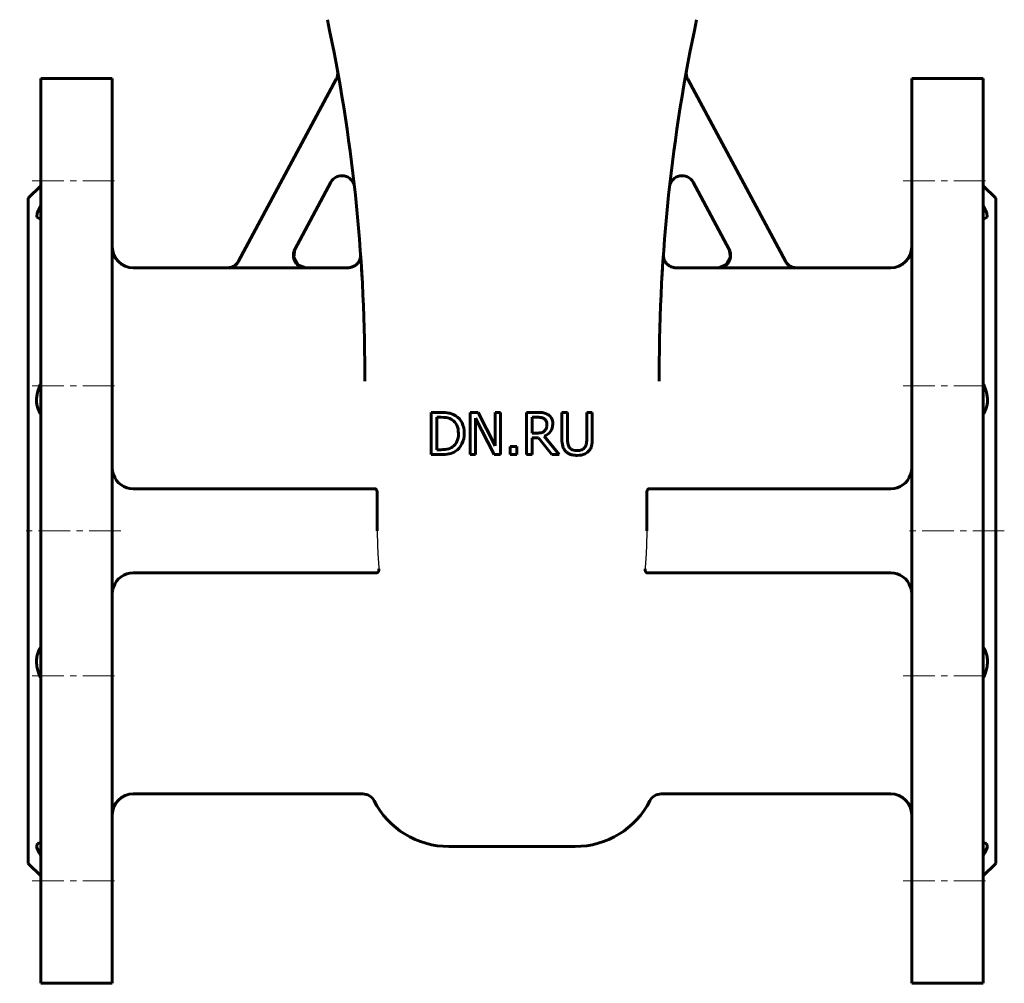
# Model space of a CAD drawing. Header units: millimetres. Extents: x -175 to 175, y -316 to 318.
# Tile 1 of 3: x -117 to 117, y -316 to -87. Entities that reach past the tile are written whole.
import ezdxf

# ---------------------------------------------------------------- set-up
doc = ezdxf.new("R2010")
doc.units = ezdxf.units.MM
for name, pattern in [('K5LT-1', [0]), ('K5LT_AXLED', [12, 7.5, -1.5, 1.5, -1.5]), ('K5LT_BASIC', [0])]:
    doc.linetypes.add(name, pattern=pattern)
doc.layers.add('Системный слой (1)', color=7, linetype='Continuous', true_color=0x6c6c6c)

# ---------------------------------------------------------------- blocks, each defined once
blk = doc.blocks.new('U0')
at = {"layer": 'Системный слой (1)', "color": 143, "linetype": 'K5LT_BASIC', "lineweight": 60, "true_color": 0x33acca}
for p, q in [((-51.59, -141.83), (-51.88, -143.83)), ((-51.88, -143.83), (-50.89, -145.53)), ((-50.89, -145.53), (-49, -146.25)), ((-49, -146.25), (-48.94, -146.25))]:
    blk.add_line(p, q, dxfattribs=at)
blk = doc.blocks.new('U3')
at = {"layer": 'Системный слой (1)', "color": 143, "linetype": 'K5LT_BASIC', "lineweight": 60, "true_color": 0x33acca}
for p, q in [((-67.6, -146.25), (-90, -146.25)), ((-38.98, -146.25), (-48.94, -146.25))]:
    blk.add_line(p, q, dxfattribs=at)
blk = doc.blocks.new('U4')
at = {"layer": 'Системный слой (1)', "color": 143, "linetype": 'K5LT_BASIC', "lineweight": 60, "true_color": 0x33acca}
for p, q in [((51.59, -141.83), (51.89, -143.77)), ((51.89, -143.77), (50.95, -145.48)), ((49.15, -146.24), (48.94, -146.25)), ((50.95, -145.48), (49.15, -146.24))]:
    blk.add_line(p, q, dxfattribs=at)
blk = doc.blocks.new('U8')
at = {"layer": 'Системный слой (1)', "color": 143, "linetype": 'K5LT_BASIC', "lineweight": 60, "true_color": 0x33acca}
for p, q in [((48.94, -146.25), (38.98, -146.25)), ((90, -146.25), (67.6, -146.25))]:
    blk.add_line(p, q, dxfattribs=at)
blk = doc.blocks.new('U11')
at = {"layer": 'Системный слой (1)', "color": 143, "linetype": 'K5LT_BASIC', "lineweight": 60, "true_color": 0x33acca}
for p, q in [((35.99, -143.07), (35.98, -143.1)), ((35.98, -143.1), (35.98, -143.16)), ((35.99, -143.05), (35.99, -143.07))]:
    blk.add_line(p, q, dxfattribs=at)
blk = doc.blocks.new('U15')
at = {"layer": 'Системный слой (1)', "color": 143, "linetype": 'K5LT_BASIC', "lineweight": 60, "true_color": 0x33acca}
for p, q in [((-35.75, -146.7), (-35.73, -146.97)), ((-35.73, -146.97), (-35.71, -147.25)), ((-35.71, -147.25), (-35.7, -147.54))]:
    blk.add_line(p, q, dxfattribs=at)
blk = doc.blocks.new('U18')
at = {"layer": 'Системный слой (1)', "color": 143, "linetype": 'K5LT_BASIC', "lineweight": 60, "true_color": 0x33acca}
for p, q in [((112, -131.57), (112.84, -133.18)), ((112.84, -133.18), (112.94, -134.25)), ((112.08, -134.59), (112, -134.58)), ((112.16, -134.6), (112.08, -134.59)), ((112.24, -134.6), (112.16, -134.6)), ((112.94, -134.25), (112.24, -134.6))]:
    blk.add_line(p, q, dxfattribs=at)
blk = doc.blocks.new('U24')
at = {"layer": 'Системный слой (1)', "color": 143, "linetype": 'K5LT_BASIC', "lineweight": 60, "true_color": 0x33acca}
for p, q in [((112, -282.92), (112.08, -282.91)), ((112.08, -282.91), (112.16, -282.9)), ((112.16, -282.9), (112.24, -282.9)), ((112.24, -282.9), (112.75, -283.03)), ((112.75, -283.03), (112.98, -283.82)), ((112.4, -285.26), (112, -285.93)), ((112.98, -283.82), (112.4, -285.26))]:
    blk.add_line(p, q, dxfattribs=at)
blk = doc.blocks.new('U35')
at = {"layer": 'Системный слой (1)', "color": 143, "linetype": 'K5LT_BASIC', "lineweight": 60, "true_color": 0x33acca}
for p, q in [((-112.75, -283.03), (-112.98, -283.82)), ((-112.24, -282.9), (-112.75, -283.03)), ((-112.16, -282.9), (-112.24, -282.9)), ((-112.08, -282.91), (-112.16, -282.9)), ((-112, -282.92), (-112.08, -282.91)), ((-112.98, -283.82), (-112.4, -285.26)), ((-112.4, -285.26), (-112, -285.93))]:
    blk.add_line(p, q, dxfattribs=at)
blk = doc.blocks.new('U36')
at = {"layer": 'Системный слой (1)', "color": 143, "linetype": 'K5LT_BASIC', "lineweight": 60, "true_color": 0x33acca}
for p, q in [((-112.84, -133.18), (-112.94, -134.25)), ((-112, -131.57), (-112.84, -133.18)), ((-112.94, -134.25), (-112.24, -134.6)), ((-112.24, -134.6), (-112.16, -134.6)), ((-112.16, -134.6), (-112.08, -134.59)), ((-112.08, -134.59), (-112, -134.58))]:
    blk.add_line(p, q, dxfattribs=at)

msp = doc.modelspace()

# ---------------------------------------------------------------- linework, layer by layer
at = {"layer": 'Системный слой (1)', "color": 143, "linetype": 'K5LT_BASIC', "lineweight": 60, "true_color": 0x33acca}
for p, q in [((-112, -101.25), (-95, -101.25)), ((-112, -101.25), (-112, -316.25)), ((-95, -101.25), (-95, -316.25)), ((-64.99, -144.72), (-41.77, -101.47)), ((64.99, -144.72), (41.77, -101.47)), ((95, -101.25), (95, -316.25)), ((112, -101.25), (95, -101.25)), ((112, -101.25), (112, -316.25)), ((-43.06, -125.95), (-51.61, -141.88)), ((43.06, -125.95), (51.61, -141.88)), ((-115, -129.75), (-112, -126.75)), ((115, -129.75), (112, -126.75)), ((-115, -129.75), (-115, -287.75)), ((115, -129.75), (115, -287.75)), ((-35.99, -143.05), (-35.98, -143.15)), ((-35.95, -143.64), (-35.99, -143.05)), ((35.95, -143.64), (35.99, -143.04)), ((-67.63, -146.3), (-48.97, -146.3)), ((67.63, -146.3), (48.97, -146.3)), ((-35, -173.18), (-35, -171.13)), ((35, -173.18), (35, -171.13)), ((-16.96, -180.62), (-19.23, -180.62)), ((-19.23, -180.62), (-19.23, -190.62)), ((-17.9, -181.77), (-16.89, -181.77)), ((-17.9, -189.47), (-17.9, -181.77)), ((-8.02, -180.62), (-9.91, -180.62)), ((-9.91, -180.62), (-9.91, -190.62)), ((-8.67, -182), (-4.24, -190.62)), ((-8.67, -190.62), (-8.67, -182)), ((-3.99, -188.54), (-8.02, -180.62)), ((-2.75, -180.62), (-3.99, -180.62)), ((-3.99, -180.62), (-3.99, -188.54)), ((-2.75, -190.62), (-2.75, -180.62)), ((6.02, -180.62), (3.44, -180.62)), ((3.44, -180.62), (3.44, -190.62)), ((4.77, -181.77), (6.09, -181.77)), ((4.77, -185.53), (4.77, -181.77)), ((11.85, -180.62), (11.85, -186.86)), ((13.18, -180.62), (11.85, -180.62)), ((13.18, -186.86), (13.18, -180.62)), ((17.76, -180.62), (17.76, -186.89)), ((19.09, -180.62), (17.76, -180.62)), ((19.09, -186.86), (19.09, -180.62)), ((5.94, -185.53), (4.77, -185.53)), ((4.77, -190.62), (4.77, -186.64)), ((4.77, -186.64), (6.29, -186.64)), ((6.29, -186.64), (9.45, -190.62)), ((11.18, -190.62), (7.62, -186.27)), ((-16.89, -189.47), (-17.9, -189.47)), ((1.14, -188.71), (-0.47, -188.71)), ((-0.47, -188.71), (-0.47, -190.62)), ((1.14, -190.62), (1.14, -188.71)), ((-19.23, -190.62), (-16.93, -190.62)), ((-9.91, -190.62), (-8.67, -190.62)), ((-4.24, -190.62), (-2.75, -190.62)), ((-0.47, -190.62), (1.14, -190.62)), ((3.44, -190.62), (4.77, -190.62)), ((9.45, -190.62), (11.18, -190.62)), ((-90, -198.75), (-32.6, -198.75)), ((90, -198.75), (32.6, -198.75)), ((-32.02, -199.75), (-32.02, -208.75)), ((32.02, -199.75), (32.02, -208.75)), ((-32.16, -218.75), (-90, -218.75)), ((32.16, -218.75), (90, -218.75)), ((-35.46, -271.25), (-90, -271.25)), ((90, -271.25), (35.46, -271.25)), ((-15, -283.75), (15, -283.75)), ((-115, -287.75), (-112, -290.75)), ((115, -287.75), (112, -290.75)), ((-112, -316.25), (-95, -316.25)), ((112, -316.25), (95, -316.25))]:
    msp.add_line(p, q, dxfattribs=at)
at = {"layer": 'Системный слой (1)', "color": 30, "linetype": 'K5LT_AXLED', "lineweight": 18, "true_color": 0xff8000}
for p, q in [((-114, -125.6), (-93, -125.6)), ((93, -125.6), (114, -125.6)), ((-114, -174.31), (-93, -174.31)), ((93, -174.31), (114, -174.31)), ((-93, -208.75), (-117, -208.75)), ((117, -208.75), (93, -208.75)), ((-114, -243.19), (-93, -243.19)), ((93, -243.19), (114, -243.19)), ((-114, -291.9), (-93, -291.9)), ((93, -291.9), (114, -291.9))]:
    msp.add_line(p, q, dxfattribs=at)
at = {"layer": 'Системный слой (1)', "color": 143, "linetype": 'K5LT_BASIC', "lineweight": 60, "true_color": 0x33acca}
for centre, radius, start, end in [((-435, -171.13), 400, 0, 12.0948), ((435, -171.13), 400, 167.9052, 180), ((-44.41, -100.06), 3, 331.7693, 10.3127), ((44.41, -100.06), 3, 169.6873, 208.2307), ((-40.42, -127.37), 3, 6.3273, 151.7693), ((40.42, -127.37), 3, 28.2307, 173.6727), ((-90, -141.25), 5, 180, 270), ((90, -141.25), 5, 270, 0), ((-435, -171.13), 400, 4.0104, 4.0255), ((435, -171.13), 400, 175.9743, 175.9908), ((-90, -193.75), 5, 199.0089, 270), ((90, -193.75), 5, 270, 340.9911), ((-90, -223.75), 5, 90, 160.9911), ((90, -223.75), 5, 19.0089, 90), ((-90, -276.25), 5, 90, 180), ((-35.46, -274.25), 3, 27.1629, 90), ((35.46, -274.25), 3, 90, 152.8371), ((90, -276.25), 5, 0, 90), ((-15, -263.75), 20, 207.1629, 270), ((15, -263.75), 20, 270, 332.8371)]:
    msp.add_arc(centre, radius, start, end, dxfattribs=at)
for points, knots in [([(-48.97, -146.3), (-49.07, -146.3), (-49.17, -146.29), (-49.37, -146.27), (-49.47, -146.26), (-49.67, -146.22), (-49.77, -146.19), (-49.94, -146.14), (-50.03, -146.11), (-50.2, -146.04), (-50.29, -145.99), (-50.47, -145.9), (-50.55, -145.85), (-50.72, -145.74), (-50.8, -145.68), (-50.95, -145.56), (-51.01, -145.5), (-51.14, -145.36), (-51.21, -145.29), (-51.34, -145.13), (-51.4, -145.05), (-51.52, -144.88), (-51.57, -144.8), (-51.66, -144.64), (-51.69, -144.56), (-51.73, -144.47), (-51.74, -144.46), (-51.78, -144.35), (-51.81, -144.26), (-51.87, -144.07), (-51.89, -143.97), (-51.93, -143.77), (-51.94, -143.67), (-51.96, -143.49), (-51.96, -143.42), (-51.96, -143.24), (-51.96, -143.14), (-51.94, -142.93), (-51.93, -142.83), (-51.9, -142.68), (-51.89, -142.64), (-51.86, -142.49), (-51.83, -142.39), (-51.76, -142.2), (-51.72, -142.11), (-51.66, -141.97), (-51.64, -141.92), (-51.61, -141.88)], [0, 0, 0, 0, 0.0301155, 0.0301155, 0.0605734, 0.0605734, 0.0910348, 0.0910348, 0.1171424, 0.1171424, 0.1476689, 0.1476689, 0.1774131, 0.1774131, 0.2079484, 0.2079484, 0.2342212, 0.2342212, 0.2646993, 0.2646993, 0.2952363, 0.2952363, 0.3251817, 0.3251817, 0.3513407, 0.3513407, 0.3548242, 0.3548242, 0.3847729, 0.3847729, 0.4152133, 0.4152133, 0.4459125, 0.4459125, 0.4685785, 0.4685785, 0.4992084, 0.4992084, 0.5296865, 0.5296865, 0.5447067, 0.5447067, 0.5752306, 0.5752306, 0.605107, 0.605107, 0.6208425, 0.6208425, 0.6208425, 0.6208425]), ([(48.97, -146.3), (49.07, -146.3), (49.17, -146.29), (49.37, -146.27), (49.47, -146.26), (49.67, -146.22), (49.77, -146.19), (49.94, -146.14), (50.03, -146.11), (50.2, -146.04), (50.29, -145.99), (50.47, -145.9), (50.55, -145.85), (50.72, -145.74), (50.8, -145.68), (50.95, -145.56), (51.01, -145.5), (51.15, -145.36), (51.21, -145.29), (51.34, -145.13), (51.4, -145.05), (51.52, -144.88), (51.57, -144.8), (51.66, -144.64), (51.69, -144.56), (51.73, -144.47), (51.74, -144.46), (51.78, -144.35), (51.81, -144.26), (51.87, -144.07), (51.89, -143.97), (51.93, -143.77), (51.94, -143.67), (51.96, -143.49), (51.96, -143.42), (51.96, -143.24), (51.96, -143.14), (51.94, -142.93), (51.93, -142.83), (51.9, -142.68), (51.89, -142.64), (51.86, -142.49), (51.83, -142.39), (51.76, -142.2), (51.72, -142.11), (51.66, -141.97), (51.64, -141.92), (51.61, -141.88)], [0, 0, 0, 0, 0.0301158, 0.0301158, 0.0605741, 0.0605741, 0.0910354, 0.0910354, 0.1171424, 0.1171424, 0.1476691, 0.1476691, 0.1774131, 0.1774131, 0.2079473, 0.2079473, 0.2342212, 0.2342212, 0.2646985, 0.2646985, 0.2952341, 0.2952341, 0.3251773, 0.3251773, 0.3513407, 0.3513407, 0.3548242, 0.3548242, 0.3847706, 0.3847706, 0.4152094, 0.4152094, 0.445909, 0.445909, 0.4685785, 0.4685785, 0.4992081, 0.4992081, 0.5296876, 0.5296876, 0.5447067, 0.5447067, 0.5752319, 0.5752319, 0.6051108, 0.6051108, 0.6208425, 0.6208425, 0.6208425, 0.6208425]), ([(-64.99, -144.72), (-65.03, -144.81), (-65.09, -144.89), (-65.2, -145.06), (-65.26, -145.14), (-65.39, -145.3), (-65.46, -145.37), (-65.59, -145.5), (-65.66, -145.56), (-65.78, -145.66), (-65.84, -145.71), (-65.98, -145.81), (-66.06, -145.86), (-66.24, -145.96), (-66.33, -146), (-66.49, -146.07), (-66.55, -146.1), (-66.72, -146.16), (-66.81, -146.19), (-67.01, -146.24), (-67.11, -146.25), (-67.31, -146.28), (-67.41, -146.29), (-67.55, -146.3), (-67.59, -146.3), (-67.63, -146.3)], [0, 0, 0, 0, 0.0302399, 0.0302399, 0.0607456, 0.0607456, 0.0910299, 0.0910299, 0.1174104, 0.1174104, 0.1391828, 0.1391828, 0.1694798, 0.1694798, 0.2000249, 0.2000249, 0.221045, 0.221045, 0.251573, 0.251573, 0.2820645, 0.2820645, 0.3119953, 0.3119953, 0.3246509, 0.3246509, 0.3246509, 0.3246509]), ([(-67.6, -146.25), (-66.99, -146.25), (-65.91, -145.91), (-65.18, -145.08), (-64.96, -144.67)], [0, 0, 0, 0, 0.571427, 1, 1, 1, 1]), ([(-35.99, -143.05), (-35.99, -143.05), (-35.99, -143.05), (-35.99, -143.06), (-35.99, -143.06), (-35.99, -143.06), (-35.99, -143.06), (-35.99, -143.06), (-35.99, -143.06), (-35.99, -143.06), (-35.99, -143.06), (-35.99, -143.06), (-35.99, -143.07), (-35.99, -143.07), (-35.98, -143.07), (-35.98, -143.08), (-35.98, -143.08), (-35.98, -143.08), (-35.98, -143.08), (-35.98, -143.09), (-35.98, -143.09), (-35.98, -143.09), (-35.98, -143.1), (-35.98, -143.1), (-35.98, -143.11), (-35.98, -143.11), (-35.98, -143.12), (-35.98, -143.13), (-35.98, -143.13), (-35.98, -143.14), (-35.98, -143.15), (-35.98, -143.15), (-35.98, -143.15), (-35.98, -143.16), (-35.98, -143.16), (-35.98, -143.17), (-35.98, -143.17), (-35.98, -143.18), (-35.98, -143.19), (-35.98, -143.22), (-35.98, -143.24), (-35.98, -143.28), (-35.98, -143.3), (-35.98, -143.36), (-35.98, -143.4), (-35.99, -143.53), (-36, -143.62), (-36.04, -143.84), (-36.07, -143.97), (-36.14, -144.23), (-36.19, -144.35), (-36.3, -144.6), (-36.36, -144.72), (-36.5, -144.94), (-36.57, -145.05), (-36.73, -145.24), (-36.82, -145.33), (-37.01, -145.51), (-37.11, -145.6), (-37.33, -145.75), (-37.45, -145.83), (-37.7, -145.96), (-37.83, -146.02), (-38.09, -146.11), (-38.22, -146.15), (-38.49, -146.21), (-38.62, -146.23), (-38.83, -146.25), (-38.91, -146.25), (-38.98, -146.25)], [0, 0, 0, 0, 0.669154, 0.669154, 1.003699, 1.003699, 1.271387, 1.271387, 1.338309, 1.338309, 1.405231, 1.405231, 1.595291, 1.595291, 1.771269, 1.771269, 1.785352, 1.785352, 1.859387, 1.859387, 1.933423, 1.933423, 1.989376, 1.989376, 2.045329, 2.045329, 2.112095, 2.112095, 2.178862, 2.178862, 2.232908, 2.232908, 2.248538, 2.248538, 2.273158, 2.273158, 2.3224, 2.3224, 2.420882, 2.420882, 2.617848, 2.617848, 2.855482, 2.855482, 3.33075, 3.33075, 4.281286, 4.281286, 5.776086, 5.776086, 7.278618, 7.278618, 8.756705, 8.756705, 10.18209, 10.18209, 11.558066, 11.558066, 13.05174, 13.05174, 14.589594, 14.589594, 16.144499, 16.144499, 17.682644, 17.682644, 19.17543, 19.17543, 20, 20, 20, 20]), ([(35.99, -143.05), (35.99, -143.05), (35.99, -143.05), (35.99, -143.05), (35.99, -143.05), (35.99, -143.06), (35.99, -143.06), (35.99, -143.06), (35.99, -143.06), (35.99, -143.06), (35.99, -143.06), (35.99, -143.06), (35.99, -143.06), (35.99, -143.06), (35.99, -143.06), (35.99, -143.07), (35.99, -143.07), (35.98, -143.07), (35.98, -143.07), (35.98, -143.08), (35.98, -143.08), (35.98, -143.08), (35.98, -143.08), (35.98, -143.08), (35.98, -143.09), (35.98, -143.09), (35.98, -143.09), (35.98, -143.1), (35.98, -143.1), (35.98, -143.11), (35.98, -143.11), (35.98, -143.12), (35.98, -143.13), (35.98, -143.14), (35.98, -143.14), (35.98, -143.15), (35.98, -143.16), (35.98, -143.18), (35.98, -143.19), (35.98, -143.22), (35.98, -143.24), (35.98, -143.28), (35.98, -143.3), (35.98, -143.38), (35.99, -143.43), (36, -143.58), (36.01, -143.67), (36.05, -143.9), (36.08, -144.04), (36.16, -144.29), (36.21, -144.42), (36.33, -144.66), (36.39, -144.78), (36.54, -145), (36.61, -145.1), (36.78, -145.29), (36.87, -145.38), (37.06, -145.55), (37.17, -145.64), (37.39, -145.79), (37.51, -145.86), (37.76, -145.99), (37.89, -146.04), (38.16, -146.13), (38.29, -146.17), (38.56, -146.22), (38.69, -146.24), (38.88, -146.25), (38.93, -146.25), (38.98, -146.25)], [0, 0, 0, 0, 0.044445, 0.044445, 0.668405, 0.668405, 1.002583, 1.002583, 1.269965, 1.269965, 1.33681, 1.33681, 1.403656, 1.403656, 1.601696, 1.601696, 1.720884, 1.720884, 1.799736, 1.799736, 1.8311, 1.8311, 1.872727, 1.872727, 1.945718, 1.945718, 1.999498, 1.999498, 2.053277, 2.053277, 2.116108, 2.116108, 2.17894, 2.17894, 2.228593, 2.228593, 2.327901, 2.327901, 2.433158, 2.433158, 2.64367, 2.64367, 2.916693, 2.916693, 3.462739, 3.462739, 4.554829, 4.554829, 6.052572, 6.052572, 7.551208, 7.551208, 9.01959, 9.01959, 10.432564, 10.432564, 11.816683, 11.816683, 13.317704, 13.317704, 14.858576, 14.858576, 16.411256, 16.411256, 17.942248, 17.942248, 19.424252, 19.424252, 20, 20, 20, 20]), ([(67.6, -146.25), (66.99, -146.25), (65.91, -145.91), (65.18, -145.08), (64.96, -144.67)], [0, 0, 0, 0, 0.571427, 1, 1, 1, 1]), ([(64.99, -144.72), (65.03, -144.81), (65.09, -144.89), (65.2, -145.06), (65.26, -145.14), (65.39, -145.3), (65.46, -145.37), (65.59, -145.5), (65.66, -145.56), (65.78, -145.66), (65.84, -145.71), (65.98, -145.81), (66.06, -145.86), (66.24, -145.96), (66.33, -146), (66.49, -146.07), (66.55, -146.1), (66.72, -146.16), (66.81, -146.19), (67.01, -146.24), (67.11, -146.25), (67.31, -146.28), (67.41, -146.29), (67.55, -146.3), (67.59, -146.3), (67.63, -146.3)], [0, 0, 0, 0, 0.0302413, 0.0302413, 0.0607476, 0.0607476, 0.0910308, 0.0910308, 0.1174104, 0.1174104, 0.1391828, 0.1391828, 0.1694787, 0.1694787, 0.2000238, 0.2000238, 0.221045, 0.221045, 0.2515727, 0.2515727, 0.2820645, 0.2820645, 0.3119962, 0.3119962, 0.3246509, 0.3246509, 0.3246509, 0.3246509]), ([(-35.6, -149.19), (-35.62, -148.94), (-35.63, -148.7), (-35.66, -148.23), (-35.67, -148), (-35.7, -147.55), (-35.71, -147.34), (-35.73, -147.03), (-35.73, -146.93), (-35.74, -146.81), (-35.74, -146.8), (-35.74, -146.76), (-35.74, -146.73), (-35.75, -146.7), (-35.75, -146.7), (-35.75, -146.65), (-35.75, -146.59), (-35.77, -146.34), (-35.78, -146.16), (-35.79, -145.98)], [0, 0, 0, 0, 4.260334, 4.260334, 8.520667, 8.520667, 12.781001, 12.781001, 14.916469, 14.916469, 15.192831, 15.192831, 15.821799, 15.821799, 15.821923, 15.821923, 17.041335, 17.041335, 21.301668, 21.301668, 21.301668, 21.301668]), ([(35.61, -149.13), (35.62, -148.89), (35.63, -148.65), (35.66, -148.2), (35.67, -147.98), (35.7, -147.55), (35.71, -147.35), (35.73, -147.05), (35.73, -146.95), (35.74, -146.76), (35.75, -146.66), (35.77, -146.39), (35.78, -146.14), (35.79, -145.97)], [0, 0, 0, 0, 4.232742, 4.232742, 8.465485, 8.465485, 12.698227, 12.698227, 14.805727, 14.805727, 16.93097, 16.93097, 21.163712, 21.163712, 21.163712, 21.163712]), ([(-112, -173.77), (-112.15, -174.08), (-112.4, -174.67), (-112.67, -175.47), (-112.83, -176.13), (-112.93, -176.69), (-112.99, -177.22), (-113.01, -177.78), (-112.98, -178.31), (-112.91, -178.85), (-112.81, -179.35), (-112.65, -179.82), (-112.44, -180.33), (-112.22, -180.73), (-112.04, -180.99), (-112, -181.04)], [0, 0, 0, 0, 1.944617, 3.620651, 4.833905, 5.850123, 6.906876, 7.999672, 9.256293, 10.212259, 11.511517, 12.664942, 13.585441, 15.487693, 16, 16, 16, 16]), ([(112, -173.77), (112.15, -174.08), (112.4, -174.67), (112.67, -175.47), (112.83, -176.13), (112.93, -176.69), (112.99, -177.22), (113.01, -177.78), (112.98, -178.31), (112.91, -178.85), (112.81, -179.35), (112.65, -179.82), (112.44, -180.33), (112.22, -180.73), (112.04, -180.99), (112, -181.04)], [0, 0, 0, 0, 1.944617, 3.620651, 4.833905, 5.850123, 6.906876, 7.999672, 9.256293, 10.212259, 11.511517, 12.664942, 13.585441, 15.487693, 16, 16, 16, 16]), ([(-13.37, -181.41), (-13.75, -181.17), (-14.21, -180.97), (-14.82, -180.81), (-14.91, -180.79), (-15, -180.77)], [-1.166779, -1.166779, -1.166779, -1.166779, -0.4180996, -0.4180996, -0.305211, -0.305211, -0.305211, -0.305211]), ([(-14.25, -182.37), (-13.75, -182.68), (-13.37, -183.1), (-12.86, -184.19), (-12.73, -184.85), (-12.73, -185.61)], [-0.3749552, -0.3749552, -0.3749552, -0.3749552, -0.1874776, -0.1874776, 0, 0, 0, 0]), ([(-11.35, -185.63), (-11.35, -184.66), (-11.53, -183.82), (-12.23, -182.41), (-12.73, -181.84), (-13.37, -181.41)], [-0.3878233, -0.3878233, -0.3878233, -0.3878233, -0.1939116, -0.1939116, 0, 0, 0, 0]), ([(8.56, -181.15), (8.21, -180.92), (7.84, -180.78), (7.07, -180.65), (6.59, -180.62), (6.02, -180.62)], [-0.2641886, -0.2641886, -0.2641886, -0.2641886, -0.1320943, -0.1320943, 0, 0, 0, 0]), ([(6.09, -181.77), (6.46, -181.77), (6.77, -181.8), (7.27, -181.9), (7.49, -181.99), (7.68, -182.11)], [-0.1727059, -0.1727059, -0.1727059, -0.1727059, -0.0863529, -0.0863529, 0, 0, 0, 0]), ([(7.68, -182.11), (7.89, -182.26), (8.05, -182.44), (8.26, -182.89), (8.31, -183.15), (8.31, -183.44)], [-0.1339105, -0.1339105, -0.1339105, -0.1339105, -0.0669552, -0.0669552, 0, 0, 0, 0]), ([(9.7, -183.34), (9.7, -182.81), (9.6, -182.37), (9.19, -181.66), (8.91, -181.37), (8.56, -181.15)], [-0.3171963, -0.3171963, -0.3171963, -0.3171963, -0.1585982, -0.1585982, 0, 0, 0, 0]), ([(7.62, -186.27), (8.26, -186.03), (8.76, -185.67), (9.51, -184.68), (9.7, -184.06), (9.7, -183.34)], [-0.2428036, -0.2428036, -0.2428036, -0.2428036, -0.1214018, -0.1214018, 0, 0, 0, 0]), ([(8.31, -183.44), (8.31, -183.79), (8.26, -184.09), (8.08, -184.61), (7.94, -184.83), (7.74, -185.01)], [-0.153701, -0.153701, -0.153701, -0.153701, -0.0768505, -0.0768505, 0, 0, 0, 0]), ([(-12.73, -185.61), (-12.73, -186.39), (-12.85, -187.04), (-13.32, -188.08), (-13.66, -188.49), (-14.13, -188.81)], [-0.452495, -0.452495, -0.452495, -0.452495, -0.2262475, -0.2262475, 0, 0, 0, 0]), ([(-13.39, -189.82), (-12.77, -189.41), (-12.27, -188.84), (-11.53, -187.37), (-11.35, -186.54), (-11.35, -185.63)], [-0.4573157, -0.4573157, -0.4573157, -0.4573157, -0.2286579, -0.2286579, 0, 0, 0, 0]), ([(7.74, -185.01), (7.53, -185.22), (7.27, -185.36), (6.66, -185.5), (6.32, -185.53), (5.94, -185.53)], [-0.1387188, -0.1387188, -0.1387188, -0.1387188, -0.0693594, -0.0693594, 0, 0, 0, 0]), ([(11.85, -186.86), (11.85, -187.57), (11.92, -188.17), (12.21, -189.15), (12.46, -189.56), (12.81, -189.91)], [-0.2116295, -0.2116295, -0.2116295, -0.2116295, -0.1058148, -0.1058148, 0, 0, 0, 0]), ([(13.61, -188.88), (13.44, -188.62), (13.33, -188.34), (13.21, -187.71), (13.18, -187.33), (13.18, -186.86)], [-0.5635178, -0.5635178, -0.5635178, -0.5635178, -0.2817589, -0.2817589, 0, 0, 0, 0]), ([(17.76, -186.89), (17.76, -187.53), (17.7, -187.88), (17.61, -188.35), (17.5, -188.63), (17.33, -188.88)], [-0.1429445, -0.1429445, -0.1429445, -0.1429445, -0.0907385, -0.0907385, 0, 0, 0, 0]), ([(18.13, -189.91), (18.31, -189.74), (18.46, -189.55), (18.76, -189.05), (18.84, -188.78), (19.04, -188.08), (19.09, -187.45), (19.09, -186.86)], [-0.2468834, -0.2468834, -0.2468834, -0.2468834, -0.2175819, -0.2175819, -0.1769309, -0.1769309, 0, 0, 0, 0]), ([(15, -189.67), (14.75, -189.64), (14.53, -189.58), (14.03, -189.35), (13.79, -189.15), (13.61, -188.88)], [-0.1946827, -0.1946827, -0.1946827, -0.1946827, -0.11959, -0.11959, 0, 0, 0, 0]), ([(17.33, -188.88), (17.24, -189.02), (17.13, -189.14), (16.83, -189.37), (16.67, -189.45), (16.21, -189.64), (15.84, -189.7), (15.47, -189.7)], [-0.1772515, -0.1772515, -0.1772515, -0.1772515, -0.1488373, -0.1488373, -0.1122485, -0.1122485, 0, 0, 0, 0]), ([(-15, -190.47), (-14.98, -190.47), (-14.96, -190.46), (-14.41, -190.35), (-13.9, -190.14), (-13.39, -189.82)], [-0.2685728, -0.2685728, -0.2685728, -0.2685728, -0.2579229, -0.2579229, 0, 0, 0, 0]), ([(12.81, -189.91), (12.96, -190.06), (13.13, -190.2), (13.51, -190.43), (13.71, -190.53), (14.16, -190.68), (14.51, -190.78), (15, -190.81)], [-0.5294399, -0.5294399, -0.5294399, -0.5294399, -0.3788977, -0.3788977, -0.2236139, -0.2236139, -0.0504935, -0.0504935, -0.0504935, -0.0504935]), ([(15.47, -189.7), (15.33, -189.7), (15.19, -189.69), (15.03, -189.67), (15.02, -189.67), (15, -189.67)], [-0.04665853, -0.04665853, -0.04665853, -0.04665853, -0.00506629, -0.00506629, 0, 0, 0, 0]), ([(15.47, -190.83), (16.35, -190.83), (16.86, -190.67), (17.5, -190.41), (17.84, -190.19), (18.13, -189.91)], [-0.2095966, -0.2095966, -0.2095966, -0.2095966, -0.1234932, -0.1234932, 0, 0, 0, 0]), ([(-95, -193.9), (-95, -194.04), (-94.99, -194.25), (-94.94, -194.56), (-94.87, -194.92), (-94.79, -195.19), (-94.73, -195.38)], [0, 0, 0, 0, 1.944687, 3.133575, 4.420597, 7, 7, 7, 7]), ([(95, -193.9), (95, -194.04), (94.99, -194.25), (94.94, -194.56), (94.87, -194.92), (94.79, -195.19), (94.73, -195.38)], [0, 0, 0, 0, 1.944687, 3.133575, 4.420597, 7, 7, 7, 7]), ([(-32.02, -199.75), (-32.02, -199.69), (-32.03, -199.58), (-32.05, -199.45), (-32.08, -199.33), (-32.1, -199.26), (-32.14, -199.16), (-32.17, -199.08), (-32.22, -199.01), (-32.26, -198.95), (-32.31, -198.9), (-32.36, -198.84), (-32.43, -198.8), (-32.5, -198.76), (-32.56, -198.75), (-32.59, -198.75), (-32.6, -198.75)], [0, 0, 0, 0, 1.859342, 3.373497, 4.13657, 5.609577, 6.073045, 7.741069, 8.733865, 9.786016, 10.851822, 11.856595, 13.477016, 14.851403, 16.333842, 17, 17, 17, 17]), ([(32.02, -199.75), (32.02, -199.69), (32.03, -199.58), (32.05, -199.45), (32.08, -199.33), (32.1, -199.26), (32.14, -199.16), (32.17, -199.08), (32.22, -199.01), (32.26, -198.95), (32.31, -198.9), (32.36, -198.84), (32.43, -198.8), (32.5, -198.76), (32.56, -198.75), (32.59, -198.75), (32.6, -198.75)], [0, 0, 0, 0, 1.859342, 3.373497, 4.13657, 5.609577, 6.073045, 7.741069, 8.733865, 9.786016, 10.851822, 11.856595, 13.477016, 14.851403, 16.333842, 17, 17, 17, 17]), ([(-32.16, -218.75), (-32.11, -218.75), (-32.02, -218.73), (-31.9, -218.65), (-31.82, -218.56), (-31.77, -218.49), (-31.75, -218.45), (-31.72, -218.4), (-31.7, -218.34), (-31.67, -218.25), (-31.65, -218.17), (-31.63, -218.09), (-31.63, -218.03), (-31.62, -217.96), (-31.62, -217.87), (-31.62, -217.8), (-31.63, -217.75)], [0, 0, 0, 0, 2.996269, 5.545096, 7.541301, 8.35063, 9.051515, 9.738278, 10.607547, 11.453046, 12.86258, 13.443185, 14.191931, 14.896577, 15.598295, 17, 17, 17, 17]), ([(32.16, -218.75), (32.11, -218.75), (32.02, -218.73), (31.9, -218.65), (31.82, -218.56), (31.77, -218.49), (31.75, -218.45), (31.72, -218.4), (31.7, -218.34), (31.67, -218.25), (31.65, -218.17), (31.63, -218.09), (31.63, -218.03), (31.62, -217.96), (31.62, -217.87), (31.62, -217.8), (31.63, -217.75)], [0, 0, 0, 0, 2.996269, 5.545096, 7.541301, 8.35063, 9.051515, 9.738278, 10.607547, 11.453046, 12.86258, 13.443185, 14.191931, 14.896577, 15.598295, 17, 17, 17, 17]), ([(-95, -223.6), (-95, -223.46), (-94.99, -223.25), (-94.94, -222.94), (-94.87, -222.58), (-94.79, -222.31), (-94.73, -222.12)], [0, 0, 0, 0, 1.944687, 3.133575, 4.420597, 7, 7, 7, 7]), ([(95, -223.6), (95, -223.46), (94.99, -223.25), (94.94, -222.94), (94.87, -222.58), (94.79, -222.31), (94.73, -222.12)], [0, 0, 0, 0, 1.944687, 3.133575, 4.420597, 7, 7, 7, 7]), ([(-112, -236.46), (-112.13, -236.64), (-112.37, -237.02), (-112.62, -237.57), (-112.79, -238.1), (-112.89, -238.54), (-112.96, -239.01), (-113, -239.47), (-113, -240.02), (-112.96, -240.63), (-112.85, -241.27), (-112.7, -241.89), (-112.49, -242.56), (-112.26, -243.17), (-112.07, -243.59), (-112, -243.73)], [0, 0, 0, 0, 1.704326, 3.380716, 4.341549, 5.591861, 6.374479, 7.438805, 8.496876, 9.743237, 11.098052, 12.291356, 13.387874, 15.142457, 16, 16, 16, 16]), ([(112, -236.46), (112.13, -236.64), (112.37, -237.02), (112.62, -237.57), (112.79, -238.1), (112.89, -238.54), (112.96, -239.01), (113, -239.47), (113, -240.02), (112.96, -240.63), (112.85, -241.27), (112.7, -241.89), (112.49, -242.56), (112.26, -243.17), (112.07, -243.59), (112, -243.73)], [0, 0, 0, 0, 1.704326, 3.380716, 4.341549, 5.591861, 6.374479, 7.438805, 8.496876, 9.743237, 11.098052, 12.291356, 13.387874, 15.142457, 16, 16, 16, 16])]:
    msp.add_open_spline(points, degree=3, knots=knots, dxfattribs=at)
for points in [[(-15, -180.77), (-15.53, -180.67), (-16.19, -180.62), (-16.96, -180.62)], [(-16.89, -181.77), (-15.87, -181.77), (-15.31, -181.92), (-15, -182.02)], [(-15, -182.02), (-14.74, -182.11), (-14.49, -182.23), (-14.25, -182.37)], [(-15, -189.24), (-15.58, -189.42), (-16.25, -189.47), (-16.89, -189.47)], [(-14.13, -188.81), (-14.4, -188.99), (-14.69, -189.14), (-15, -189.24)], [(-16.93, -190.62), (-16.18, -190.62), (-15.53, -190.57), (-15, -190.47)], [(15, -190.81), (15.16, -190.83), (15.31, -190.83), (15.47, -190.83)]]:
    msp.add_open_spline(points, degree=3, dxfattribs=at)
at = {"layer": 'Системный слой (1)', "color": 7, "linetype": 'K5LT-1'}
for points in [[(-32.02, -208.75), (-32.02, -209.42), (-32.01, -210.77), (-31.95, -212.86), (-31.84, -215.02), (-31.72, -216.66), (-31.64, -217.59), (-31.63, -217.75)], [(32.02, -208.75), (32.02, -209.42), (32.01, -210.77), (31.95, -212.86), (31.84, -215.02), (31.72, -216.66), (31.64, -217.59), (31.63, -217.75)]]:
    msp.add_open_spline(points, degree=3, knots=[8.3110884, 8.3110884, 8.3110884, 8.3110884, 8.5110904, 8.7110924, 8.912967, 9.1252431, 9.1708274, 9.1708274, 9.1708274, 9.1708274], dxfattribs=at)

# ---------------------------------------------------------------- block references
at = {"layer": 'Системный слой (1)'}
for name in ['U36', 'U18', 'U0', 'U4', 'U11', 'U3', 'U15', 'U8', 'U35', 'U24']:
    msp.add_blockref(name, (0, 0), dxfattribs=at)

doc.saveas('drawing.dxf')
